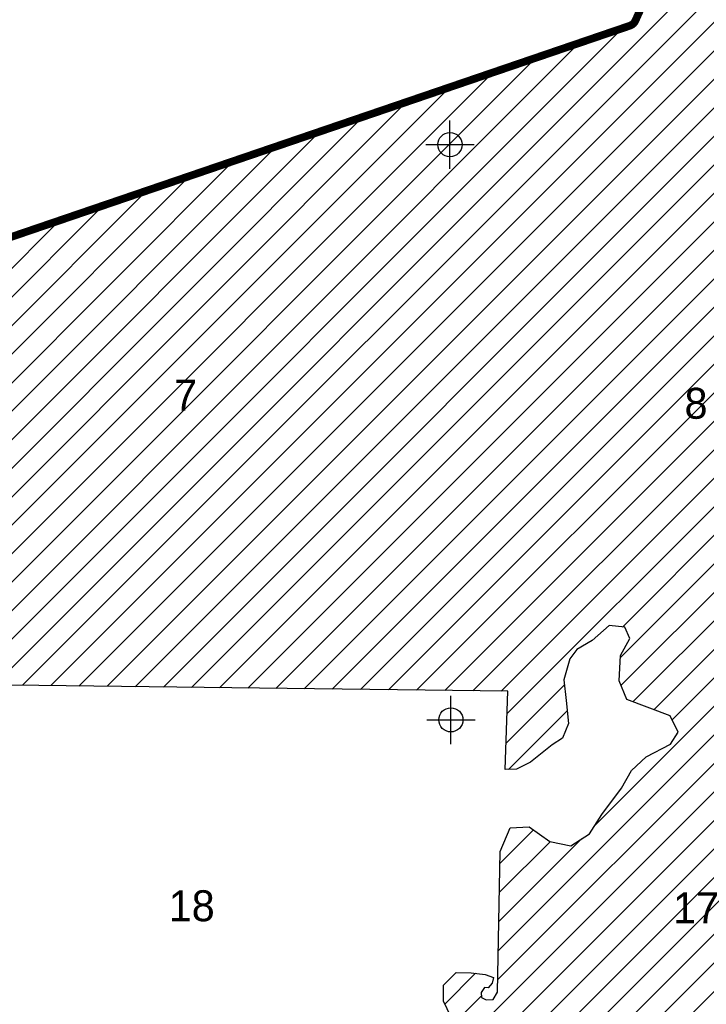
# Model space of a CAD drawing. Extents: x 192051 to 352051, y 710978 to 817615.
# Tile 25 of 85: x 253296 to 260396, y 744807 to 754987. Entities that reach past the tile are written whole.
import ezdxf
from ezdxf.enums import TextEntityAlignment as Align

# ---------------------------------------------------------------- set-up
doc = ezdxf.new("R2010")
doc.units = 0
doc.header["$LTSCALE"] = 800
doc.header["$PDMODE"] = 34
doc.header["$PDSIZE"] = 250
doc.layers.get('0').update_dxf_attribs({"linetype": 'CONTINUOUS'})
for name, color, linetype in [('SEC', 2, 'CONTINUOUS'), ('TEXT', 7, 'CONTINUOUS'), ('WETDBA', 11, 'CONTINUOUS'), ('WETFILL', 12, 'CONTINUOUS'), ('WSHEDS', 3, 'CONTINUOUS')]:
    doc.layers.add(name, color=color, linetype=linetype)

# ---------------------------------------------------------------- blocks, each defined once
blk = doc.blocks.new('*X')
at = {"color": 0}
for p, q in [((253036, 748109), (273505, 768579)), ((253327, 748106), (273511, 768290)), ((253618, 748102), (273517, 768002)), ((253909, 748098), (273524, 767713)), ((254200, 748095), (273695, 767590)), ((254491, 748091), (273488, 767089)), ((254782, 748087), (273490, 766796)), ((255073, 748084), (273490, 766501)), ((255364, 748080), (273483, 766200)), ((255655, 748077), (273510, 765932)), ((255946, 748073), (273662, 765789)), ((256237, 748069), (273815, 765647)), ((256528, 748066), (273938, 765476)), ((256819, 748062), (274018, 765261)), ((257110, 748058), (274069, 765017)), ((257401, 748055), (274031, 764684)), ((257692, 748051), (273848, 764207)), ((257983, 748047), (273853, 763917)), ((258274, 748044), (273935, 763704)), ((258338, 747812), (274139, 763614)), ((259528, 748708), (271363, 760543)), ((259509, 748394), (271424, 760309)), ((259514, 748104), (271492, 760083)), ((259638, 747933), (271604, 759900)), ((259852, 747853), (271828, 759829)), ((258202, 743257), (273353, 758407)), ((258196, 742956), (273359, 758119)), ((258190, 742655), (273365, 757830)), ((252209, 747577), (259530, 754898)), ((249689, 745352), (259082, 754746)), ((249441, 745399), (258635, 754593)), ((249157, 745410), (258188, 754440)), ((248874, 745421), (257740, 754287)), ((248590, 745432), (257293, 754135)), ((248306, 745443), (256845, 753982)), ((248022, 745454), (256398, 753829)), ((247739, 745464), (255950, 753676)), ((247455, 745475), (255503, 753524)), ((247171, 745486), (255056, 753371)), ((247144, 745754), (254608, 753218)), ((247145, 746050), (254161, 753065)), ((247147, 746347), (253713, 752913)), ((260043, 747749), (261819, 749526)), ((258327, 747507), (258929, 748109)), ((258246, 745363), (260809, 747926)), ((259239, 746651), (260604, 748016)), ((258240, 745063), (261014, 747836)), ((258350, 747236), (258957, 747842)), ((258106, 744634), (261109, 747637)), ((258209, 743558), (262230, 747579)), ((258215, 743859), (261924, 747568)), ((258221, 744160), (261598, 747537)), ((258228, 744461), (261268, 747501)), ((258261, 746263), (258609, 746610)), ((258251, 745663), (259106, 746518)), ((258256, 745963), (258784, 746490)), ((257692, 744809), (258011, 745128)), ((257837, 744660), (258070, 744893))]:
    blk.add_line(p, q, dxfattribs=at)

msp = doc.modelspace()

# ---------------------------------------------------------------- linework, layer by layer
at = {"layer": 'SEC', "color": 0}
for p in [(257745, 753695), (257755, 747748)]:
    msp.add_point(p, dxfattribs=at)
at = {"layer": 'WETDBA', "color": 0}
msp.add_lwpolyline([(257754, 744680), (257678, 744839), (257678, 745005), (257810, 745135), (257965, 745134), (258111, 745114), (258194, 745085), (258181, 745025), (258140, 744977), (258102, 744981), (258069, 744929), (258070, 744876), (258120, 744853), (258193, 744856), (258238, 744931), (258264, 746388), (258368, 746633), (258563, 746643), (258778, 746492), (258994, 746445), (259188, 746571), (259315, 746771), (259519, 747042), (259623, 747223), (259776, 747365), (260025, 747495), (260105, 747620), (260023, 747790), (259574, 747957), (259494, 748152), (259510, 748415), (259605, 748589), (259555, 748706), (259393, 748723), (259215, 748568), (259056, 748477), (258984, 748380), (258923, 748161), (258947, 747947), (258970, 747710), (258909, 747559), (258802, 747491), (258577, 747309), (258432, 747238), (258318, 747235), (258345, 748043), (252917, 748111)], dxfattribs=at)
at = {"layer": 'WSHEDS', "color": 0, "const_width": 80}
msp.add_lwpolyline([(247134, 750667), (259604, 754924, 0.20809), (259663, 754977), (261476, 759024, -0.093041), (261497, 759055), (265275, 762781, 0.16561), (265304, 762839), (265534, 764517, -0.167535)], format="xyb", dxfattribs=at)

# ---------------------------------------------------------------- block references
at = {"layer": 'WETFILL', "color": 0}
msp.add_blockref('*X', (0, 0), dxfattribs=at)
msp.add_blockref('*X', (0, 0), dxfattribs=at)
msp.add_blockref('*X', (0, 0), dxfattribs=at)
msp.add_blockref('*X', (0, 0), dxfattribs=at)
msp.add_blockref('*X', (0, 0), dxfattribs=at)
msp.add_blockref('*X', (0, 0), dxfattribs=at)
msp.add_blockref('*X', (0, 0), dxfattribs=at)
msp.add_blockref('*X', (0, 0), dxfattribs=at)
msp.add_blockref('*X', (0, 0), dxfattribs=at)
msp.add_blockref('*X', (0, 0), dxfattribs=at)
msp.add_blockref('*X', (0, 0), dxfattribs=at)
msp.add_blockref('*X', (0, 0), dxfattribs=at)
msp.add_blockref('*X', (0, 0), dxfattribs=at)
msp.add_blockref('*X', (0, 0), dxfattribs=at)
msp.add_blockref('*X', (0, 0), dxfattribs=at)
msp.add_blockref('*X', (0, 0), dxfattribs=at)
msp.add_blockref('*X', (0, 0), dxfattribs=at)
msp.add_blockref('*X', (0, 0), dxfattribs=at)
msp.add_blockref('*X', (0, 0), dxfattribs=at)
msp.add_blockref('*X', (0, 0), dxfattribs=at)
msp.add_blockref('*X', (0, 0), dxfattribs=at)
msp.add_blockref('*X', (0, 0), dxfattribs=at)
msp.add_blockref('*X', (0, 0), dxfattribs=at)
msp.add_blockref('*X', (0, 0), dxfattribs=at)
msp.add_blockref('*X', (0, 0), dxfattribs=at)
msp.add_blockref('*X', (0, 0), dxfattribs=at)
msp.add_blockref('*X', (0, 0), dxfattribs=at)
msp.add_blockref('*X', (0, 0), dxfattribs=at)
msp.add_blockref('*X', (0, 0), dxfattribs=at)
msp.add_blockref('*X', (0, 0), dxfattribs=at)
msp.add_blockref('*X', (0, 0), dxfattribs=at)
msp.add_blockref('*X', (0, 0), dxfattribs=at)
msp.add_blockref('*X', (0, 0), dxfattribs=at)
msp.add_blockref('*X', (0, 0), dxfattribs=at)
msp.add_blockref('*X', (0, 0), dxfattribs=at)
msp.add_blockref('*X', (0, 0), dxfattribs=at)
msp.add_blockref('*X', (0, 0), dxfattribs=at)
msp.add_blockref('*X', (0, 0), dxfattribs=at)
msp.add_blockref('*X', (0, 0), dxfattribs=at)
msp.add_blockref('*X', (0, 0), dxfattribs=at)
msp.add_blockref('*X', (0, 0), dxfattribs=at)
msp.add_blockref('*X', (0, 0), dxfattribs=at)
msp.add_blockref('*X', (0, 0), dxfattribs=at)
msp.add_blockref('*X', (0, 0), dxfattribs=at)
msp.add_blockref('*X', (0, 0), dxfattribs=at)
msp.add_blockref('*X', (0, 0), dxfattribs=at)
msp.add_blockref('*X', (0, 0), dxfattribs=at)
msp.add_blockref('*X', (0, 0), dxfattribs=at)
msp.add_blockref('*X', (0, 0), dxfattribs=at)
msp.add_blockref('*X', (0, 0), dxfattribs=at)
msp.add_blockref('*X', (0, 0), dxfattribs=at)
msp.add_blockref('*X', (0, 0), dxfattribs=at)
msp.add_blockref('*X', (0, 0), dxfattribs=at)
msp.add_blockref('*X', (0, 0), dxfattribs=at)
msp.add_blockref('*X', (0, 0), dxfattribs=at)
msp.add_blockref('*X', (0, 0), dxfattribs=at)
msp.add_blockref('*X', (0, 0), dxfattribs=at)
msp.add_blockref('*X', (0, 0), dxfattribs=at)
msp.add_blockref('*X', (0, 0), dxfattribs=at)
msp.add_blockref('*X', (0, 0), dxfattribs=at)
msp.add_blockref('*X', (0, 0), dxfattribs=at)
msp.add_blockref('*X', (0, 0), dxfattribs=at)
msp.add_blockref('*X', (0, 0), dxfattribs=at)
msp.add_blockref('*X', (0, 0), dxfattribs=at)
msp.add_blockref('*X', (0, 0), dxfattribs=at)
msp.add_blockref('*X', (0, 0), dxfattribs=at)
msp.add_blockref('*X', (0, 0), dxfattribs=at)
msp.add_blockref('*X', (0, 0), dxfattribs=at)
msp.add_blockref('*X', (0, 0), dxfattribs=at)
msp.add_blockref('*X', (0, 0), dxfattribs=at)
msp.add_blockref('*X', (0, 0), dxfattribs=at)
msp.add_blockref('*X', (0, 0), dxfattribs=at)
msp.add_blockref('*X', (0, 0), dxfattribs=at)
msp.add_blockref('*X', (0, 0), dxfattribs=at)
msp.add_blockref('*X', (0, 0), dxfattribs=at)
msp.add_blockref('*X', (0, 0), dxfattribs=at)
msp.add_blockref('*X', (0, 0), dxfattribs=at)
msp.add_blockref('*X', (0, 0), dxfattribs=at)
msp.add_blockref('*X', (0, 0), dxfattribs=at)
msp.add_blockref('*X', (0, 0), dxfattribs=at)
msp.add_blockref('*X', (0, 0), dxfattribs=at)
msp.add_blockref('*X', (0, 0), dxfattribs=at)
msp.add_blockref('*X', (0, 0), dxfattribs=at)
msp.add_blockref('*X', (0, 0), dxfattribs=at)
msp.add_blockref('*X', (0, 0), dxfattribs=at)
msp.add_blockref('*X', (0, 0), dxfattribs=at)
msp.add_blockref('*X', (0, 0), dxfattribs=at)
msp.add_blockref('*X', (0, 0), dxfattribs=at)
msp.add_blockref('*X', (0, 0), dxfattribs=at)
msp.add_blockref('*X', (0, 0), dxfattribs=at)
msp.add_blockref('*X', (0, 0), dxfattribs=at)
msp.add_blockref('*X', (0, 0), dxfattribs=at)
msp.add_blockref('*X', (0, 0), dxfattribs=at)
msp.add_blockref('*X', (0, 0), dxfattribs=at)
msp.add_blockref('*X', (0, 0), dxfattribs=at)
msp.add_blockref('*X', (0, 0), dxfattribs=at)
msp.add_blockref('*X', (0, 0), dxfattribs=at)
msp.add_blockref('*X', (0, 0), dxfattribs=at)
msp.add_blockref('*X', (0, 0), dxfattribs=at)
msp.add_blockref('*X', (0, 0), dxfattribs=at)

# ---------------------------------------------------------------- texts
at = {"layer": 'TEXT', "color": 0}
for s, p in [('7', (255012, 750945)), ('8', (260290, 750861)), ('18', (255075, 745666)), ('17', (260290, 745645))]:
    msp.add_text(s, height=320, dxfattribs=at).set_placement(p, align=Align.CENTER)

doc.saveas('drawing.dxf')
